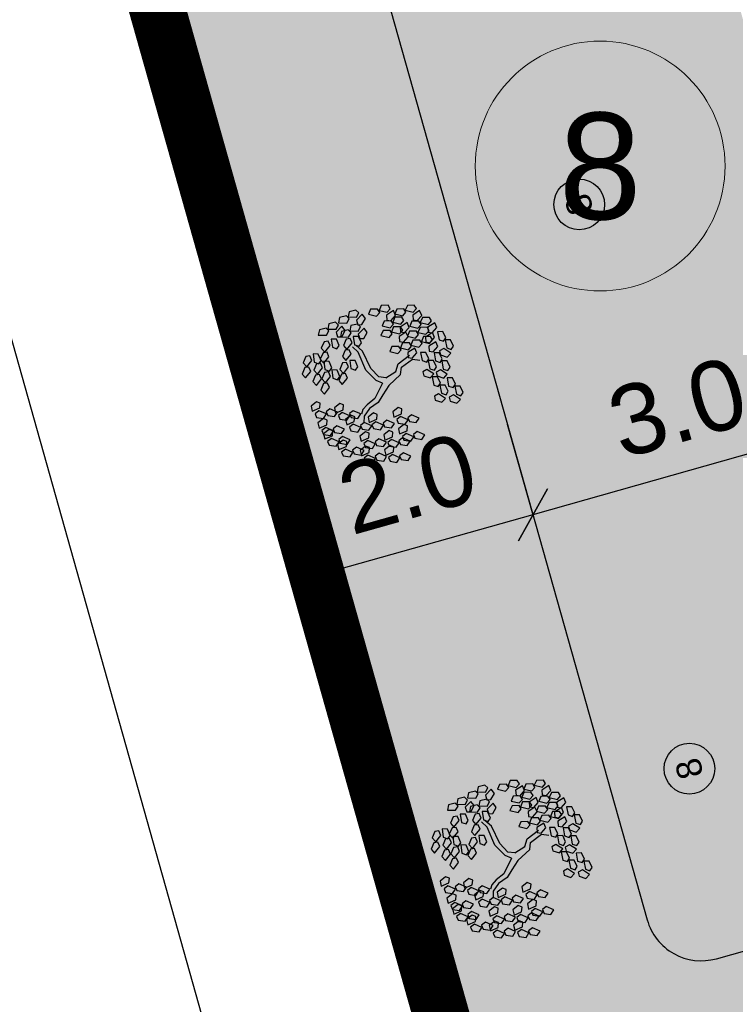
# Model space of a CAD drawing. Header units: metres. Extents: x 705847 to 708930, y 4313677 to 4316580.
# Tile 9 of 218: x 707612.24 to 707618.62, y 4314016.55 to 4314025.32. Entities that reach past the tile are written whole.
import ezdxf
from ezdxf.enums import TextEntityAlignment as Align

# ---------------------------------------------------------------- set-up
doc = ezdxf.new("R2010")
doc.units = ezdxf.units.M
doc.header["$LTSCALE"] = 0.5
doc.header["$PDMODE"] = 35
doc.header["$PDSIZE"] = 0.3
doc.linetypes.add('JIS_09_08', pattern=[10.75, 8, -0.55, 0.55, -0.55, 0.55, -0.55])
doc.layers.add('zelen', color=69, linetype='Continuous')
doc.layers.add('Номер пп.', color=250, linetype='Continuous')
for name, color, linetype, lineweight in [('Граница УЧАСТКА', 7, 'Continuous', 140), ('ПЛАНИРОВКА', 7, 'Continuous', 5), ('尺寸线层', 3, 'Continuous', 18)]:
    doc.layers.add(name, color=color, linetype=linetype, lineweight=lineweight)
doc.layers.add('Штрих ГАЗОН', color=7, linetype='Continuous', true_color=0xc8e389)
doc.layers.add('штрих ПРОЕЗДЫ', color=7, linetype='Continuous', true_color=0x415676)
doc.styles.add('ARIAL', font='arial.ttf', dxfattribs={"height": 1.75})
doc.styles.get("Standard").update_dxf_attribs({"font": 'arial.ttf'})
doc.styles.add('Юлия', font='arial.ttf')
doc.styles.add('宋体', font='arial.ttf')
doc.linetypes.add('FENCELINE1', pattern='A,6.35,-2.54,[133,ltypeshp.shx,S=2.54,R=0,X=-2.54,Y=0],-2.54,25.4', length=36.83)
doc.dimstyles.new('300', dxfattribs={"dimscale": 0.5, "dimtxt": 1.25, "dimasz": 0.75, "dimexe": 0, "dimexo": 0, "dimgap": 0.5, "dimtad": 1, "dimdec": 1, "dimzin": 0, "dimdsep": 46, "dimtxsty": 'Standard', "dimblk": 'OBLIQUE', "dimcen": 0, "dimclrd": 256, "dimclre": 256, "dimclrt": 256, "dimadec": 1, "dimazin": 0, "dimtfac": 1, "dimtdec": 1, "dimtofl": 0, "dimtmove": 0, "dimatfit": 3, "dimfxl": 3, "dimtfill": 2, "dimtfillclr": 7, "dimtolj": 1, "dimtzin": 0, "dimlwd": 25, "dimlwe": -1, "dimarcsym": 0})

# ---------------------------------------------------------------- blocks, each defined once
blk = doc.blocks.new('z_98')
at = {"color": 92, "linetype": 'Continuous'}
for p, q in [((-283.2, 404.3), (-250.4, 431.2)), ((-250.4, 431.2), (-221.2, 417)), ((-219.5, 428.9), (-186.7, 455.8)), ((-216.1, 404.5), (-219.5, 428.9)), ((-157.5, 441.6), (-186.9, 400.7)), ((-186.7, 455.8), (-157.5, 441.6)), ((-0.5, 417), (15.7, 456.2)), ((15.7, 456.2), (48.2, 457.4)), ((48.2, 457.4), (41.5, 407.4)), ((55.8, 418.1), (67.1, 445.4)), ((67.1, 445.4), (91.5, 442.3)), ((91.5, 442.3), (109.1, 403.7)), ((110.1, 404.5), (126.3, 443.6)), ((126.3, 443.6), (158.8, 444.9)), ((158.8, 444.9), (152.1, 394.9)), ((166.4, 405.6), (177.7, 432.8)), ((177.7, 432.8), (202.2, 429.8)), ((183, 389.3), (199.3, 428.5)), ((199.3, 428.5), (231.7, 429.7)), ((202.2, 429.8), (219.7, 391.2)), ((231.7, 429.7), (225.1, 379.7)), ((-286.6, 358.5), (-236.6, 364.9)), ((-279.9, 379.9), (-283.2, 404.3)), ((-250.6, 376), (-279.9, 379.9)), ((-221.2, 417), (-250.6, 376)), ((-236.6, 364.9), (-219.5, 340.9)), ((-222, 353.8), (-189.2, 380.7)), ((-186.9, 400.7), (-216.1, 404.5)), ((-160, 366.5), (-189.4, 325.5)), ((-189.2, 380.7), (-160, 366.5)), ((-158.3, 378.5), (-125.5, 405.4)), ((-154.9, 354), (-158.3, 378.5)), ((-96.3, 391.1), (-125.7, 350.2)), ((-125.5, 405.4), (-96.3, 391.1)), ((-94.8, 345.7), (-61.9, 372.6)), ((-61.9, 372.6), (-32.7, 358.4)), ((13.9, 397), (-0.5, 417)), ((41.5, 407.4), (13.9, 397)), ((87.8, 379.2), (55.8, 418.1)), ((63.3, 350.2), (74.5, 377.5)), ((74.5, 377.5), (99, 374.4)), ((109.1, 403.7), (87.8, 379.2)), ((99, 374.4), (116.5, 335.8)), ((124.5, 384.5), (110.1, 404.5)), ((152.1, 394.9), (124.5, 384.5)), ((198.5, 366.6), (166.4, 405.6)), ((173.9, 337.7), (185.1, 364.9)), ((197.5, 369.3), (183, 389.3)), ((185.1, 364.9), (209.6, 361.9)), ((225.1, 379.7), (197.5, 369.3)), ((219.7, 391.2), (198.5, 366.6)), ((209.6, 361.9), (227.1, 323.2)), ((239.4, 390.4), (250.6, 417.7)), ((271.4, 351.4), (239.4, 390.4)), ((250.6, 417.7), (275.1, 414.6)), ((268.4, 325.2), (284.7, 364.4)), ((292.6, 376), (271.4, 351.4)), ((275.1, 414.6), (292.6, 376)), ((284.7, 364.4), (317.1, 365.6)), ((317.1, 365.6), (310.4, 315.6)), ((-339.7, 273.2), (-306.9, 300.1)), ((-306.9, 300.1), (-277.7, 285.8)), ((-277.1, 327.5), (-286.6, 358.5)), ((-235.1, 321.8), (-277.1, 327.5)), ((-276, 297.8), (-243.1, 324.7)), ((-214, 310.5), (-243.4, 269.5)), ((-243.1, 324.7), (-214, 310.5)), ((-219.5, 340.9), (-235.1, 321.8)), ((-225.4, 308.1), (-175.4, 314.5)), ((-215.9, 277), (-225.4, 308.1)), ((-218.7, 329.4), (-222, 353.8)), ((-189.4, 325.5), (-218.7, 329.4)), ((-175.4, 314.5), (-158.3, 290.5)), ((-158.5, 321.1), (-125.7, 348)), ((-155.2, 296.6), (-158.5, 321.1)), ((-125.7, 350.2), (-154.9, 354)), ((-96.5, 333.7), (-125.9, 292.8)), ((-125.7, 348), (-96.5, 333.7)), ((-91.4, 321.3), (-94.8, 345.7)), ((-62.2, 317.4), (-91.4, 321.3)), ((-32.7, 358.4), (-62.2, 317.4)), ((48.9, 283.4), (65.2, 322.6)), ((95.3, 311.2), (63.3, 350.2)), ((65.2, 322.6), (97.6, 323.8)), ((97.6, 323.8), (90.9, 273.8)), ((116.5, 335.8), (95.3, 311.2)), ((105.3, 284.5), (116.5, 311.8)), ((116.5, 311.8), (141, 308.7)), ((141, 308.7), (158.5, 270.1)), ((205.9, 298.7), (173.9, 337.7)), ((227.1, 323.2), (205.9, 298.7)), ((246.8, 322.5), (258, 349.8)), ((278.8, 283.5), (246.8, 322.5)), ((258, 349.8), (282.5, 346.7)), ((282.8, 305.2), (268.4, 325.2)), ((300.1, 308.1), (278.8, 283.5)), ((282.5, 346.7), (300.1, 308.1)), ((310.4, 315.6), (282.8, 305.2)), ((324.7, 326.3), (336, 353.6)), ((356.8, 287.4), (324.7, 326.3)), ((336, 353.6), (360.5, 350.5)), ((378, 311.9), (356.8, 287.4)), ((360.5, 350.5), (378, 311.9)), ((-417.4, 281.5), (-388.4, 296.2)), ((-415.9, 239.1), (-417.4, 281.5)), ((-373.6, 248), (-394.4, 227)), ((-388.4, 296.2), (-373.6, 248)), ((-336.4, 248.7), (-339.7, 273.2)), ((-307.1, 244.9), (-336.4, 248.7)), ((-277.7, 285.8), (-307.1, 244.9)), ((-272.6, 273.4), (-276, 297.8)), ((-243.4, 269.5), (-272.6, 273.4)), ((-173.9, 271.4), (-215.9, 277)), ((-158.3, 290.5), (-173.9, 271.4)), ((-161.9, 275.3), (-111.9, 281.7)), ((-152.4, 244.3), (-161.9, 275.3)), ((-125.9, 292.8), (-155.2, 296.6)), ((-110.3, 238.6), (-152.4, 244.3)), ((-120.6, 224.7), (-87.8, 251.6)), ((-111.9, 281.7), (-94.8, 257.7)), ((-94.8, 257.7), (-110.3, 238.6)), ((-87.8, 251.6), (-58.6, 237.3)), ((63.3, 263.4), (48.9, 283.4)), ((90.9, 273.8), (63.3, 263.4)), ((137.3, 245.5), (105.3, 284.5)), ((112.7, 216.6), (123.9, 243.9)), ((123.9, 243.9), (148.4, 240.8)), ((136, 238), (152.2, 277.2)), ((158.5, 270.1), (137.3, 245.5)), ((148.4, 240.8), (165.9, 202.2)), ((152.2, 277.2), (184.7, 278.4)), ((184.7, 278.4), (178, 228.4)), ((192.3, 239.2), (203.6, 266.4)), ((203.6, 266.4), (228, 263.4)), ((228, 263.4), (245.6, 224.7)), ((332.2, 258.4), (343.4, 285.7)), ((364.2, 219.4), (332.2, 258.4)), ((341.1, 202.6), (357.4, 241.8)), ((343.4, 285.7), (367.9, 282.6)), ((357.4, 241.8), (389.9, 243)), ((385.4, 244), (364.2, 219.4)), ((367.9, 282.6), (385.4, 244)), ((389.9, 243), (383.2, 193)), ((-436.3, 215.9), (-407.3, 230.5)), ((-434.8, 173.5), (-436.3, 215.9)), ((-394.4, 227), (-415.9, 239.1)), ((-392.5, 182.3), (-413.3, 161.4)), ((-407.3, 230.5), (-392.5, 182.3)), ((-400.4, 143.1), (-375.2, 186.8)), ((-375.2, 186.8), (-345.8, 185.9)), ((-345.8, 185.9), (-340, 161.9)), ((-343.1, 227.4), (-293.1, 233.8)), ((-333.6, 196.3), (-343.1, 227.4)), ((-291.6, 190.7), (-333.6, 196.3)), ((-293.1, 233.8), (-276, 209.8)), ((-276, 209.8), (-291.6, 190.7)), ((-254.8, 164.2), (-222, 191.1)), ((-222, 191.1), (-192.8, 176.9)), ((-184.3, 200), (-151.5, 226.9)), ((-181, 175.6), (-184.3, 200)), ((-122.3, 212.7), (-151.8, 171.7)), ((-151.5, 226.9), (-122.3, 212.7)), ((-117.3, 200.2), (-120.6, 224.7)), ((-88.1, 196.4), (-117.3, 200.2)), ((-58.6, 237.3), (-88.1, 196.4)), ((144.7, 177.6), (112.7, 216.6)), ((150.4, 218.1), (136, 238)), ((165.9, 202.2), (144.7, 177.6)), ((178, 228.4), (150.4, 218.1)), ((224.3, 200.2), (192.3, 239.2)), ((199.8, 171.2), (211, 198.5)), ((211, 198.5), (235.5, 195.4)), ((245.6, 224.7), (224.3, 200.2)), ((235.5, 195.4), (253, 156.8)), ((256, 180), (272.2, 219.2)), ((270.4, 160.1), (256, 180)), ((272.2, 219.2), (304.7, 220.4)), ((304.7, 220.4), (298, 170.5)), ((312.3, 181.2), (323.6, 208.4)), ((344.3, 142.2), (312.3, 181.2)), ((323.6, 208.4), (348, 205.4)), ((355.6, 182.6), (341.1, 202.6)), ((348, 205.4), (365.6, 166.7)), ((383.2, 193), (355.6, 182.6)), ((397.5, 203.7), (408.7, 231)), ((429.5, 164.8), (397.5, 203.7)), ((408.7, 231), (433.2, 227.9)), ((450.8, 189.3), (429.5, 164.8)), ((433.2, 227.9), (450.8, 189.3)), ((-455.1, 142.8), (-426.1, 157.5)), ((-453.5, 100.4), (-455.1, 142.8)), ((-413.3, 161.4), (-434.8, 173.5)), ((-426.1, 157.5), (-411.3, 109.2)), ((-369.9, 131.9), (-400.4, 143.1)), ((-370.4, 155.4), (-341.4, 170.1)), ((-368.8, 113), (-370.4, 155.4)), ((-340, 161.9), (-369.9, 131.9)), ((-326.6, 121.9), (-347.3, 100.9)), ((-341.4, 170.1), (-326.6, 121.9)), ((-318.5, 139.5), (-285.7, 166.4)), ((-315.2, 115.1), (-318.5, 139.5)), ((-256.5, 152.2), (-285.9, 111.3)), ((-285.7, 166.4), (-256.5, 152.2)), ((-251.5, 139.8), (-254.8, 164.2)), ((-222.2, 135.9), (-251.5, 139.8)), ((-192.8, 176.9), (-222.2, 135.9)), ((-187.8, 154.3), (-137.8, 160.7)), ((-178.3, 123.2), (-187.8, 154.3)), ((-151.8, 171.7), (-181, 175.6)), ((-136.2, 117.6), (-178.3, 123.2)), ((-137.8, 160.7), (-120.6, 136.7)), ((-120.6, 136.7), (-136.2, 117.6)), ((159.5, 101.9), (175.8, 141)), ((175.8, 141), (208.2, 142.3)), ((231.8, 132.3), (199.8, 171.2)), ((208.2, 142.3), (201.6, 92.3)), ((215.9, 103), (227.1, 130.3)), ((227.1, 130.3), (251.6, 127.2)), ((253, 156.8), (231.8, 132.3)), ((251.6, 127.2), (269.1, 88.6)), ((298, 170.5), (270.4, 160.1)), ((319.8, 113.2), (331, 140.5)), ((331, 140.5), (355.5, 137.4)), ((365.6, 166.7), (344.3, 142.2)), ((355.5, 137.4), (373, 98.8)), ((404.9, 135.8), (416.2, 163.1)), ((436.9, 96.8), (404.9, 135.8)), ((416.2, 163.1), (440.7, 160)), ((458.2, 121.4), (436.9, 96.8)), ((440.7, 160), (458.2, 121.4)), ((-474, 77.2), (-445, 91.8)), ((-472.4, 34.8), (-474, 77.2)), ((-432, 88.3), (-453.5, 100.4)), ((-445, 91.8), (-430.2, 43.6)), ((-411.3, 109.2), (-432, 88.3)), ((-389.3, 89.8), (-360.3, 104.4)), ((-387.7, 47.4), (-389.3, 89.8)), ((-347.3, 100.9), (-368.8, 113)), ((-360.3, 104.4), (-345.5, 56.2)), ((-353.3, 17), (-328.2, 60.7)), ((-328.2, 60.7), (-298.7, 59.8)), ((-321.9, 93.8), (-271.9, 100.2)), ((-312.4, 62.7), (-321.9, 93.8)), ((-285.9, 111.3), (-315.2, 115.1)), ((-270.4, 57.1), (-312.4, 62.7)), ((-271.9, 100.2), (-254.8, 76.2)), ((-254.8, 76.2), (-270.4, 57.1)), ((174, 81.9), (159.5, 101.9)), ((201.6, 92.3), (174, 81.9)), ((247.9, 64), (215.9, 103)), ((223.3, 35.1), (234.5, 62.3)), ((234.5, 62.3), (259, 59.3)), ((269.1, 88.6), (247.9, 64)), ((288.9, 38.8), (305.2, 78)), ((305.2, 78), (337.6, 79.2)), ((351.8, 74.3), (319.8, 113.2)), ((337.6, 79.2), (331, 29.3)), ((345.3, 40), (356.5, 67.2)), ((373, 98.8), (351.8, 74.3)), ((356.5, 67.2), (381, 64.2)), ((378.4, 59), (394.6, 98.2)), ((381, 64.2), (398.5, 25.5)), ((394.6, 98.2), (427.1, 99.4)), ((427.1, 99.4), (420.4, 49.4)), ((434.7, 60.1), (446, 87.4)), ((466.7, 21.1), (434.7, 60.1)), ((446, 87.4), (470.4, 84.3)), ((470.4, 84.3), (488, 45.7)), ((-450.9, 22.6), (-472.4, 34.8)), ((-430.2, 43.6), (-450.9, 22.6)), ((-438, 4.4), (-412.9, 48.1)), ((-407.6, -6.8), (-438, 4.4)), ((-412.9, 48.1), (-383.4, 47.2)), ((-377.6, 23.2), (-407.6, -6.8)), ((-366.3, 35.3), (-387.7, 47.4)), ((-383.4, 47.2), (-377.6, 23.2)), ((-345.5, 56.2), (-366.3, 35.3)), ((-322.9, 5.8), (-353.3, 17)), ((-292.9, 35.8), (-322.9, 5.8)), ((-298.7, 59.8), (-292.9, 35.8)), ((255.3, -3.9), (223.3, 35.1)), ((276.6, 20.6), (255.3, -3.9)), ((259, 59.3), (276.6, 20.6)), ((303.4, 18.9), (288.9, 38.8)), ((331, 29.3), (303.4, 18.9)), ((377.3, 1), (345.3, 40)), ((398.5, 25.5), (377.3, 1)), ((392.8, 39), (378.4, 59)), ((420.4, 49.4), (392.8, 39)), ((442.2, -7.8), (453.4, 19.5)), ((453.4, 19.5), (477.9, 16.4)), ((488, 45.7), (466.7, 21.1)), ((477.9, 16.4), (495.4, -22.2)), ((-452.7, -52.7), (-427.5, -32.3)), ((-442.3, -93.9), (-452.7, -52.7)), ((-427.5, -32.3), (-402.9, -76.3)), ((168.9, -52), (185.2, -12.8)), ((183.4, -71.9), (168.9, -52)), ((185.2, -12.8), (217.6, -11.5)), ((217.6, -11.5), (211, -61.5)), ((225.3, -50.8), (236.5, -23.6)), ((257.3, -89.8), (225.3, -50.8)), ((236.5, -23.6), (261, -26.6)), ((261, -26.6), (278.5, -65.3)), ((277.1, -57), (293.4, -17.8)), ((291.6, -77), (277.1, -57)), ((293.4, -17.8), (325.9, -16.6)), ((325.9, -16.6), (319.2, -66.6)), ((333.5, -55.9), (344.7, -28.6)), ((365.5, -94.8), (333.5, -55.9)), ((344.7, -28.6), (369.2, -31.7)), ((352.7, -28), (364, -0.7)), ((384.7, -66.9), (352.7, -28)), ((364, -0.7), (388.4, -3.8)), ((369.2, -31.7), (386.8, -70.3)), ((406, -42.4), (384.7, -66.9)), ((388.4, -3.8), (406, -42.4)), ((474.2, -46.8), (442.2, -7.8)), ((495.4, -22.2), (474.2, -46.8)), ((-457.4, -120.9), (-432.1, -100.5)), ((-418.7, -101.2), (-442.3, -93.9)), ((-432.1, -100.5), (-407.5, -144.5)), ((-402.9, -76.3), (-418.7, -101.2)), ((-361, -113.2), (-335.7, -92.8)), ((-350.5, -154.3), (-361, -113.2)), ((-335.7, -92.8), (-311.1, -136.8)), ((-306.9, -90.5), (-281.6, -70.1)), ((-296.4, -131.6), (-306.9, -90.5)), ((-281.6, -70.1), (-257, -114.1)), ((-257, -114.1), (-272.8, -139)), ((-198.6, -115.8), (-173.4, -95.3)), ((-188.1, -156.9), (-198.6, -115.8)), ((-173.4, -95.3), (-148.7, -139.3)), ((211, -61.5), (183.4, -71.9)), ((232.7, -118.7), (243.9, -91.5)), ((264.7, -157.7), (232.7, -118.7)), ((243.9, -91.5), (268.4, -94.5)), ((278.5, -65.3), (257.3, -89.8)), ((268.4, -94.5), (286, -133.2)), ((319.2, -66.6), (291.6, -77)), ((340.9, -123.8), (352.2, -96.5)), ((352.2, -96.5), (376.6, -99.6)), ((386.8, -70.3), (365.5, -94.8)), ((376.6, -99.6), (394.2, -138.2)), ((-446.9, -162), (-457.4, -120.9)), ((-423.3, -169.3), (-446.9, -162)), ((-407.5, -144.5), (-423.3, -169.3)), ((-406.8, -184.5), (-391.5, -136.4)), ((-391.5, -136.4), (-362.5, -131.1)), ((-351.8, -153.3), (-374.7, -189)), ((-365.6, -181.4), (-340.4, -160.9)), ((-362.5, -131.1), (-351.8, -153.3)), ((-326.9, -161.6), (-350.5, -154.3)), ((-340.4, -160.9), (-315.7, -204.9)), ((-311.1, -136.8), (-326.9, -161.6)), ((-311.5, -158.7), (-286.2, -138.3)), ((-301, -199.8), (-311.5, -158.7)), ((-272.8, -139), (-296.4, -131.6)), ((-286.2, -138.3), (-261.6, -182.3)), ((-261, -222.3), (-245.6, -174.2)), ((-245.6, -174.2), (-216.6, -168.9)), ((-216.6, -168.9), (-205.9, -191.1)), ((-203.2, -183.9), (-178, -163.5)), ((-164.6, -164.2), (-188.1, -156.9)), ((-178, -163.5), (-153.3, -207.5)), ((-148.7, -139.3), (-164.6, -164.2)), ((286, -133.2), (264.7, -157.7)), ((372.9, -162.8), (340.9, -123.8)), ((394.2, -138.2), (372.9, -162.8)), ((-410.4, -206.6), (-385.2, -186.1)), ((-399.9, -247.7), (-410.4, -206.6)), ((-374.7, -189), (-406.8, -184.5)), ((-385.2, -186.1), (-360.5, -230.1)), ((-360.5, -230.1), (-376.4, -255)), ((-355.1, -222.5), (-365.6, -181.4)), ((-331.6, -229.8), (-355.1, -222.5)), ((-315.7, -204.9), (-331.6, -229.8)), ((-315.1, -245), (-299.7, -196.9)), ((-277.4, -207.1), (-301, -199.8)), ((-299.7, -196.9), (-270.7, -191.5)), ((-260, -213.8), (-282.9, -249.5)), ((-261.6, -182.3), (-277.4, -207.1)), ((-270.7, -191.5), (-260, -213.8)), ((-228.8, -226.8), (-261, -222.3)), ((-259.8, -244.4), (-234.6, -223.9)), ((-234.6, -223.9), (-209.9, -267.9)), ((-205.9, -191.1), (-228.8, -226.8)), ((-192.8, -225), (-203.2, -183.9)), ((-200.9, -249.4), (-175.7, -228.9)), ((-169.2, -232.4), (-192.8, -225)), ((-175.7, -228.9), (-151.1, -272.9)), ((-153.3, -207.5), (-169.2, -232.4)), ((-152.7, -247.5), (-137.4, -199.5)), ((-137.4, -199.5), (-108.4, -194.1)), ((-97.7, -216.3), (-120.6, -252)), ((-108.4, -194.1), (-97.7, -216.3)), ((-415, -274.7), (-389.8, -254.3)), ((-404.5, -315.8), (-415, -274.7)), ((-376.4, -255), (-399.9, -247.7)), ((-389.8, -254.3), (-365.1, -298.3)), ((-365.1, -298.3), (-381, -323.2)), ((-364.5, -338.3), (-349.2, -290.3)), ((-349.2, -290.3), (-320.2, -284.9)), ((-320.2, -284.9), (-309.4, -307.1)), ((-282.9, -249.5), (-315.1, -245)), ((-313.9, -274.6), (-288.7, -254.2)), ((-303.5, -315.7), (-313.9, -274.6)), ((-288.7, -254.2), (-264, -298.2)), ((-264, -298.2), (-279.9, -323)), ((-264.4, -312.5), (-239.2, -292.1)), ((-249.3, -285.5), (-259.8, -244.4)), ((-225.8, -292.8), (-249.3, -285.5)), ((-239.2, -292.1), (-214.5, -336.1)), ((-209.9, -267.9), (-225.8, -292.8)), ((-205.6, -317.6), (-180.3, -297.1)), ((-190.5, -290.5), (-200.9, -249.4)), ((-166.9, -297.8), (-190.5, -290.5)), ((-180.3, -297.1), (-155.7, -341.1)), ((-151.1, -272.9), (-166.9, -297.8)), ((-120.6, -252), (-152.7, -247.5)), ((-116.7, -274.4), (-66.5, -269.6)), ((-108.2, -305.7), (-116.7, -274.4)), ((-66.5, -269.6), (-50.2, -294.1)), ((-50.2, -294.1), (-66.4, -312.7)), ((-6.9, -283.5), (-0.1, -254.8)), ((30.9, -317), (-6.9, -283.5)), ((-0.1, -254.8), (24.6, -254)), ((24.6, -254), (48, -289.4)), ((48, -289.4), (30.9, -317)), ((45.7, -302.1), (95.9, -297.3)), ((95.9, -297.3), (112.2, -321.9)), ((155.5, -311.2), (162.3, -282.5)), ((162.3, -282.5), (186.9, -281.7)), ((186.9, -281.7), (210.3, -317.1)), ((-381, -323.2), (-404.5, -315.8)), ((-332.3, -342.8), (-364.5, -338.3)), ((-309.4, -307.1), (-332.3, -342.8)), ((-318.6, -342.8), (-293.3, -322.3)), ((-308.1, -383.9), (-318.6, -342.8)), ((-279.9, -323), (-303.5, -315.7)), ((-293.3, -322.3), (-268.7, -366.3)), ((-268, -406.4), (-252.7, -358.3)), ((-253.9, -353.6), (-264.4, -312.5)), ((-230.4, -360.9), (-253.9, -353.6)), ((-252.7, -358.3), (-223.7, -352.9)), ((-214.5, -336.1), (-230.4, -360.9)), ((-223.7, -352.9), (-213, -375.1)), ((-213.9, -376.1), (-198.6, -328)), ((-195.1, -358.7), (-205.6, -317.6)), ((-198.6, -328), (-169.6, -322.7)), ((-171.5, -366), (-195.1, -358.7)), ((-158.9, -344.9), (-181.8, -380.6)), ((-155.7, -341.1), (-171.5, -366)), ((-169.6, -322.7), (-158.9, -344.9)), ((-155.1, -381.1), (-139.7, -333.1)), ((-139.7, -333.1), (-110.7, -327.7)), ((-100, -349.9), (-122.9, -385.6)), ((-110.7, -327.7), (-100, -349.9)), ((-66.4, -312.7), (-108.2, -305.7)), ((-93.1, -352.5), (-42.9, -347.7)), ((-84.7, -383.8), (-93.1, -352.5)), ((-56.2, -306.1), (-6, -301.4)), ((-47.7, -337.5), (-56.2, -306.1)), ((-5.9, -344.5), (-47.7, -337.5)), ((-42.9, -347.7), (-26.6, -372.3)), ((-6, -301.4), (10.3, -325.9)), ((10.3, -325.9), (-5.9, -344.5)), ((16.7, -361.6), (23.5, -332.9)), ((23.5, -332.9), (48.1, -332.1)), ((54.2, -333.4), (45.7, -302.1)), ((48.1, -332.1), (71.5, -367.5)), ((96, -340.4), (54.2, -333.4)), ((112.2, -321.9), (96, -340.4)), ((106.1, -333.9), (156.4, -329.1)), ((114.6, -365.2), (106.1, -333.9)), ((193.2, -344.7), (155.5, -311.2)), ((156.4, -329.1), (172.7, -353.6)), ((172.7, -353.6), (156.5, -372.2)), ((210.3, -317.1), (193.2, -344.7)), ((-284.5, -391.2), (-308.1, -383.9)), ((-268.7, -366.3), (-284.5, -391.2)), ((-235.9, -410.9), (-268, -406.4)), ((-213, -375.1), (-235.9, -410.9)), ((-181.8, -380.6), (-213.9, -376.1)), ((-210.8, -408), (-160.6, -403.2)), ((-202.3, -439.3), (-210.8, -408)), ((-160.6, -403.2), (-144.3, -427.8)), ((-122.9, -385.6), (-155.1, -381.1)), ((-101, -417.1), (-94.2, -388.4)), ((-63.3, -450.6), (-101, -417.1)), ((-94.2, -388.4), (-69.6, -387.6)), ((-42.8, -390.9), (-84.7, -383.8)), ((-69.6, -387.6), (-46.2, -423)), ((-26.6, -372.3), (-42.8, -390.9)), ((-32.7, -384.3), (17.5, -379.5)), ((-24.2, -415.6), (-32.7, -384.3)), ((17.7, -422.6), (-24.2, -415.6)), ((54.4, -395.1), (16.7, -361.6)), ((17.5, -379.5), (33.9, -404)), ((33.9, -404), (17.7, -422.6)), ((71.5, -367.5), (54.4, -395.1)), ((76.3, -387.8), (126.5, -383)), ((84.8, -419.1), (76.3, -387.8)), ((126.6, -426.2), (84.8, -419.1)), ((156.5, -372.2), (114.6, -365.2)), ((126.5, -383), (142.8, -407.6)), ((142.8, -407.6), (126.6, -426.2)), ((136.8, -419.6), (187, -414.8)), ((145.3, -450.9), (136.8, -419.6)), ((186.1, -396.9), (192.9, -368.2)), ((223.8, -430.4), (186.1, -396.9)), ((187, -414.8), (203.3, -439.3)), ((192.9, -368.2), (217.5, -367.4)), ((217.5, -367.4), (240.9, -402.8)), ((240.9, -402.8), (223.8, -430.4)), ((-160.5, -446.3), (-202.3, -439.3)), ((-144.3, -427.8), (-160.5, -446.3)), ((-150.3, -439.8), (-100.1, -435)), ((-141.9, -471.1), (-150.3, -439.8)), ((-100, -478.1), (-141.9, -471.1)), ((-100.1, -435), (-83.8, -459.5)), ((-83.8, -459.5), (-100, -478.1)), ((-46.2, -423), (-63.3, -450.6)), ((187.1, -457.9), (145.3, -450.9)), ((203.3, -439.3), (187.1, -457.9))]:
    blk.add_line(p, q, dxfattribs=at)
at = {"color": 33, "linetype": 'Continuous'}
for p, q in [((77.7, 70.6), (101.2, 126)), ((101.2, 126), (122.4, 158.8)), ((122.4, 158.8), (145.9, 174)), ((127.1, 118.5), (162.4, 161.3)), ((162.4, 161.3), (202.4, 174)), ((-221.2, 63), (-265.9, 93.3)), ((-221.2, 90.7), (-263.6, 116)), ((-103.5, 75.6), (-221.2, 90.7)), ((-105.9, 42.8), (-221.2, 63)), ((-25.9, 32.8), (-103.5, 75.6)), ((0, 0), (77.7, 70.6)), ((105.9, 58), (127.1, 118.5)), ((-42.3, 10.1), (-105.9, 42.8)), ((-25.9, -27.8), (-42.3, 10.1)), ((0, 0), (-25.9, 32.8)), ((23.5, -32.8), (68.3, 17.6)), ((68.3, 17.6), (105.9, 58)), ((-25.9, -27.8), (-47, -98.4)), ((23.5, -32.8), (-21.2, -121.1)), ((-47, -98.4), (-87.1, -123.6)), ((-87.1, -123.6), (-120, -204.3)), ((-61.2, -138.7), (-91.8, -216.8)), ((-21.2, -121.1), (-61.2, -138.7)), ((-91.8, -216.8), (-73, -257.2))]:
    blk.add_line(p, q, dxfattribs=at)
blk = doc.blocks.new('нум1')
at = {"layer": 'Номер пп.', "ltscale": 100, "true_color": 0xffffff}
h = blk.add_hatch(color=7, dxfattribs=at)
edge = h.paths.add_edge_path()
edge.add_arc((0, 0), 3.515, 0, 360)
at = {"layer": 'Номер пп.', "color": 18, "lineweight": 15, "true_color": 0x000000}
blk.add_circle((0, 0), 3.515, dxfattribs=at)
at = {"layer": 'Номер пп.', "color": 0, "ltscale": 100, "style": 'Юлия'}
blk.add_attdef('ЦИФРА', text='', height=4, dxfattribs=at).set_placement((0, 0), align=Align.MIDDLE_CENTER)
blk = doc.blocks.new('_Oblique')
at = {"color": 0, "linetype": 'ByBlock', "lineweight": -2}
blk.add_line((-0.5, -0.5), (0.5, 0.5), dxfattribs=at)
blk = doc.blocks.new('*D415')
at = {"transparency": 16777216}
for p, q in [((707619.4864, 4314022.5039), (707619.7054, 4314021.7279)), ((707616.5878, 4314021.7208), (707616.816, 4314020.9124))]:
    blk.add_line(p, q, dxfattribs=at)
at = {"lineweight": 25, "transparency": 16777216}
blk.add_line((707619.7054, 4314021.7279), (707616.816, 4314020.9124), dxfattribs=at)
at = {"layer": 'Defpoints', "color": 0, "lineweight": 30, "transparency": 16777216}
for p in [(707619.4864, 4314022.5039), (707616.5878, 4314021.7208), (707616.816, 4314020.9124)]:
    blk.add_point(p, dxfattribs=at)
at = {"lineweight": 25, "transparency": 16777216, "xscale": 0.375, "yscale": 0.375, "zscale": 0.375}
for p, rotation in [((707619.7054, 4314021.7279), 15.76004398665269), ((707616.816, 4314020.9124), 195.7600439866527)]:
    blk.add_blockref('_Oblique', p, dxfattribs=dict(at, rotation=rotation))
at = {"lineweight": 30, "transparency": 16777216, "insert": (707618.1061, 4314021.8681), "char_height": 0.625, "attachment_point": 5, "rotation": 15.76004, "bg_fill": 1, "box_fill_scale": 1.1, "bg_fill_color": 7, "bg_fill_true_color": 16777215, "bg_fill_transparency": 0}
blk.add_mtext('\\A1;3.0', dxfattribs=at)
blk = doc.blocks.new('*D416')
at = {"transparency": 16777216}
for p, q in [((707616.5878, 4314021.7208), (707616.816, 4314020.9124)), ((707614.7476, 4314020.8827), (707614.8925, 4314020.3696))]:
    blk.add_line(p, q, dxfattribs=at)
at = {"lineweight": 25, "transparency": 16777216}
blk.add_line((707616.816, 4314020.9124), (707614.8925, 4314020.3696), dxfattribs=at)
at = {"layer": 'Defpoints', "color": 0, "lineweight": 30, "transparency": 16777216}
for p in [(707616.5878, 4314021.7208), (707614.7476, 4314020.8827), (707614.8925, 4314020.3696)]:
    blk.add_point(p, dxfattribs=at)
at = {"lineweight": 25, "transparency": 16777216, "xscale": 0.375, "yscale": 0.375, "zscale": 0.375}
for p, rotation in [((707616.816, 4314020.9124), 15.76004398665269), ((707614.8925, 4314020.3696), 195.7600439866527)]:
    blk.add_blockref('_Oblique', p, dxfattribs=dict(at, rotation=rotation))
at = {"lineweight": 30, "transparency": 16777216, "insert": (707615.6996, 4314021.1887), "char_height": 0.625, "attachment_point": 5, "rotation": 15.76004, "bg_fill": 1, "box_fill_scale": 1.1, "bg_fill_color": 7, "bg_fill_true_color": 16777215, "bg_fill_transparency": 0}
blk.add_mtext('\\A1;2.0', dxfattribs=at)
blk = doc.blocks.new('*D421')
at = {"transparency": 16777216}
for p, q in [((707639.1002, 4314019.2747), (707639.585, 4314017.5567)), ((707616.9645, 4314013.0276), (707617.4494, 4314011.3096))]:
    blk.add_line(p, q, dxfattribs=at)
at = {"lineweight": 25, "transparency": 16777216}
blk.add_line((707639.585, 4314017.5567), (707617.4494, 4314011.3096), dxfattribs=at)
at = {"layer": 'Defpoints', "color": 0, "lineweight": 30, "transparency": 16777216}
for p in [(707639.1002, 4314019.2747), (707616.9645, 4314013.0276), (707617.4494, 4314011.3096)]:
    blk.add_point(p, dxfattribs=at)
at = {"lineweight": 25, "transparency": 16777216, "xscale": 0.375, "yscale": 0.375, "zscale": 0.375}
for p, rotation in [((707639.585, 4314017.5567), 15.76004399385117), ((707617.4494, 4314011.3096), 195.7600439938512)]:
    blk.add_blockref('_Oblique', p, dxfattribs=dict(at, rotation=rotation))
at = {"lineweight": 30, "transparency": 16777216, "insert": (707628.3626, 4314014.981), "char_height": 0.625, "attachment_point": 5, "rotation": 15.76004, "bg_fill": 1, "box_fill_scale": 1.1, "bg_fill_color": 7, "bg_fill_true_color": 16777215, "bg_fill_transparency": 0}
blk.add_mtext('\\A1;23.0', dxfattribs=at)
blk = doc.blocks.new('*D422')
at = {"transparency": 16777216}
for p, q in [((707606.915, 4314048.6367), (707604.9401, 4314048.0793)), ((707616.9645, 4314013.0276), (707614.9897, 4314012.4703))]:
    blk.add_line(p, q, dxfattribs=at)
at = {"lineweight": 25, "transparency": 16777216}
blk.add_line((707614.9897, 4314012.4703), (707604.9401, 4314048.0793), dxfattribs=at)
at = {"layer": 'Defpoints', "color": 0, "lineweight": 30, "transparency": 16777216}
for p in [(707606.915, 4314048.6367), (707604.9401, 4314048.0793), (707616.9645, 4314013.0276)]:
    blk.add_point(p, dxfattribs=at)
at = {"lineweight": 25, "transparency": 16777216, "xscale": 0.375, "yscale": 0.375, "zscale": 0.375}
for p, rotation in [((707604.9401, 4314048.0793), 105.7600439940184), ((707614.9897, 4314012.4703), 285.7600439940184)]:
    blk.add_blockref('_Oblique', p, dxfattribs=dict(at, rotation=rotation))
at = {"lineweight": 30, "transparency": 16777216, "insert": (707610.5128, 4314030.4294), "char_height": 0.625, "attachment_point": 5, "rotation": 285.76004, "bg_fill": 1, "box_fill_scale": 1.1, "bg_fill_color": 7, "bg_fill_true_color": 16777215, "bg_fill_transparency": 0}
blk.add_mtext('\\A1;37.0', dxfattribs=at)

msp = doc.modelspace()

# ---------------------------------------------------------------- hatches: boundary and pattern name
at = {"layer": 'Штрих ГАЗОН', "lineweight": 0, "transparency": 33554610}
h = msp.add_hatch(color=64, dxfattribs=at)
h.dxf.hatch_style = 1
edge = h.paths.add_edge_path()
edge.add_line((707615.2895, 4314037.3707), (707615.1537, 4314037.8519))
edge.add_arc((707615.6349, 4314037.9877), 0.5, 105.76004, 195.76004, ccw=False)
edge.add_line((707615.4991, 4314038.4689), (707632.3416, 4314043.2221))
edge.add_line((707632.3416, 4314043.2221), (707639.1, 4314019.2746))
edge.add_line((707639.1, 4314019.2746), (707616.9643, 4314013.0275))
edge.add_line((707616.9643, 4314013.0275), (707606.9148, 4314048.6366))
edge.add_line((707606.9148, 4314048.6366), (707629.0504, 4314054.8837))
edge.add_line((707629.0504, 4314054.8837), (707631.5267, 4314046.1094))
edge.add_line((707631.5267, 4314046.1094), (707623.7694, 4314043.9201))
edge.add_arc((707623.6336, 4314044.4013), 0.5, 195.76004, 285.76004, ccw=False)
edge.add_line((707623.1524, 4314044.2655), (707622.6363, 4314046.0941))
edge.add_line((707622.6363, 4314046.0941), (707627.9296, 4314047.5879))
edge.add_line((707627.9296, 4314047.5879), (707626.9518, 4314051.0526))
edge.add_line((707626.9518, 4314051.0526), (707621.6585, 4314049.5587))
edge.add_line((707621.6585, 4314049.5587), (707621.2511, 4314051.0025))
edge.add_arc((707620.7699, 4314050.8667), 0.5, 15.76004, 105.76004)
edge.add_line((707620.6341, 4314051.3479), (707609.6242, 4314048.2407))
edge.add_arc((707609.76, 4314047.7595), 0.5, 105.76004, 195.76004)
edge.add_line((707609.2788, 4314047.6237), (707617.8347, 4314017.301))
edge.add_arc((707618.3159, 4314017.4368), 0.5, 195.76004, 285.76004)
edge.add_line((707618.4517, 4314016.9556), (707623.0748, 4314018.262))
edge.add_line((707623.0748, 4314018.262), (707629.4239, 4314020.0647))
edge.add_line((707629.4239, 4314020.0647), (707628.0901, 4314024.7797))
edge.add_line((707628.0901, 4314024.7797), (707621.741, 4314022.977))
edge.add_line((707621.741, 4314022.977), (707622.3942, 4314020.6679))
edge.add_line((707622.3942, 4314020.6679), (707620.6628, 4314020.1782))
edge.add_arc((707620.527, 4314020.6594), 0.5, 195.76004, 285.76004, ccw=False)
edge.add_line((707620.0458, 4314020.5236), (707618.7118, 4314025.2443))
edge.add_line((707618.7118, 4314025.2443), (707627.9928, 4314027.8636))
edge.add_line((707627.9928, 4314027.8636), (707624.5705, 4314039.9899))
edge.add_line((707624.5705, 4314039.9899), (707615.2895, 4314037.3707))
h.paths.add_polyline_path([(707630.7231, 4314022.8154), (707630.0169, 4314025.3177), (707632.5191, 4314026.0238), (707633.2253, 4314023.5216)], flags=16)
at = {"layer": 'штрих ПРОЕЗДЫ', "lineweight": 0, "ltscale": 100, "true_color": 0x5b78a4, "transparency": 33554687}
h = msp.add_hatch(dxfattribs=at)
h.set_pattern_fill('ANSI31', color=155, scale=0.1)
h.set_pattern_definition([(45, (0, 0), (-0.224506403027, 0.224506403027), [])])
edge = h.paths.add_edge_path()
edge.add_line((707646.5785, 4314008.1854), (707648.3549, 4314001.8909))
edge.add_arc((707656.0542, 4314004.0638), 8, 195.76004, 285.76004)
edge.add_line((707658.2271, 4313996.3646), (707640.5121, 4313991.3651))
edge.add_arc((707638.3392, 4313999.0643), 8, 285.76004, 375.76004)
edge.add_line((707646.0385, 4314001.2372), (707644.238, 4314007.6169))
edge.add_line((707644.238, 4314007.6169), (707640.3771, 4314024.3311))
edge.add_line((707640.3771, 4314024.3311), (707636.829, 4314039.6909))
edge.add_line((707636.829, 4314039.6909), (707633.473, 4314053.2164))
edge.add_line((707633.473, 4314053.2164), (707630.117, 4314066.7419))
edge.add_line((707630.117, 4314066.7419), (707627.2801, 4314078.5506))
edge.add_line((707627.2801, 4314078.5506), (707623.247, 4314095.3389))
edge.add_line((707623.247, 4314095.3389), (707613.834, 4314128.5319))
edge.add_line((707613.834, 4314128.5319), (707616.102, 4314129.1649))
edge.add_line((707616.102, 4314129.1649), (707625.383, 4314096.3789))
edge.add_line((707625.383, 4314096.3789), (707629.0409, 4314080.561))
edge.add_line((707629.0409, 4314080.561), (707632.154, 4314067.0989))
edge.add_line((707632.154, 4314067.0989), (707635.8705, 4314053.7759))
edge.add_line((707635.8705, 4314053.7759), (707639.587, 4314040.4529))
edge.add_line((707639.587, 4314040.4529), (707643.0825, 4314024.3204))
edge.add_line((707643.0825, 4314024.3204), (707646.5785, 4314008.1854))
at = {"layer": 'штрих ПРОЕЗДЫ', "lineweight": 0, "ltscale": 100, "true_color": 0x5b78a4, "transparency": 33554559}
h = msp.add_hatch(color=155, dxfattribs=at)
h.dxf.hatch_style = 1
h.paths.add_polyline_path([(707614.202, 4314041.2249), (707612.5723, 4314046.9995), (707620.1176, 4314049.1289), (707621.7472, 4314043.3543)], flags=16)
edge = h.paths.add_edge_path()
edge.add_line((707632.3418, 4314043.2222), (707631.5239, 4314046.1203))
edge.add_line((707631.5239, 4314046.1203), (707631.5239, 4314046.1203))
edge.add_line((707631.5239, 4314046.1203), (707623.7696, 4314043.9201))
edge.add_arc((707623.6338, 4314044.4014), 0.5, 195.76004, 285.76004, ccw=False)
edge.add_line((707623.1526, 4314044.2655), (707621.2513, 4314051.0025))
edge.add_arc((707620.7701, 4314050.8667), 0.5, 15.76004, 105.76004)
edge.add_line((707620.6343, 4314051.3479), (707609.6244, 4314048.2407))
edge.add_arc((707609.7602, 4314047.7595), 0.5, 105.76004, 195.76004)
edge.add_line((707609.279, 4314047.6237), (707611.1803, 4314040.8867))
edge.add_line((707611.1803, 4314040.8867), (707617.835, 4314017.3007))
edge.add_arc((707618.3161, 4314017.4369), 0.5, 195.79869, 285.79869)
edge.add_line((707618.4523, 4314016.9558), (707623.075, 4314018.2621))
edge.add_line((707623.075, 4314018.2621), (707622.3944, 4314020.668))
edge.add_line((707622.3944, 4314020.668), (707620.6636, 4314020.1784))
edge.add_arc((707620.5272, 4314020.6594), 0.5, 195.79869, 285.83035, ccw=False)
edge.add_line((707620.0461, 4314020.5233), (707618.712, 4314025.2444))
edge.add_line((707618.712, 4314025.2444), (707615.2897, 4314037.3707))
edge.add_line((707615.2897, 4314037.3707), (707615.2897, 4314037.3707))
edge.add_line((707615.2897, 4314037.3707), (707615.1539, 4314037.8519))
edge.add_arc((707615.6351, 4314037.9877), 0.5, 105.75995, 195.76017, ccw=False)
edge.add_line((707615.4993, 4314038.4689), (707632.3418, 4314043.2222))

# ---------------------------------------------------------------- linework, layer by layer
at = {"color": 1, "linetype": 'FENCELINE1', "lineweight": 30, "ltscale": 0.08}
msp.add_lwpolyline([(707631.5269, 4314046.1094), (707629.0506, 4314054.8838), (707606.915, 4314048.6367), (707616.9645, 4314013.0276), (707639.1002, 4314019.2747), (707632.3418, 4314043.2222)], dxfattribs=at)
at = {"lineweight": 30}
msp.add_lwpolyline([(707615.2897, 4314037.3707), (707615.1539, 4314037.8519, -0.414214), (707615.4993, 4314038.4689), (707632.3418, 4314043.2222), (707632.7358, 4314043.3334, -0.423574), (707636.4623, 4314041.1686), (707634.2909, 4314049.9201, -0.404508), (707632.198, 4314046.3115), (707631.5239, 4314046.1203), (707623.7696, 4314043.9201, -0.414214), (707623.1526, 4314044.2655), (707621.2513, 4314051.0025, 0.414214), (707620.6343, 4314051.3479), (707609.6244, 4314048.2407, 0.414214), (707609.279, 4314047.6237), (707617.8349, 4314017.3011, 0.414214), (707618.4519, 4314016.9557), (707623.075, 4314018.2621)], format="xyb", dxfattribs=at)
at = {"layer": 'Граница УЧАСТКА', "linetype": 'JIS_09_08', "lineweight": 30, "ltscale": 1.5, "const_width": 0.5, "elevation": -323.9466}
msp.add_lwpolyline([(707639.1002, 4314019.2747), (707629.0506, 4314054.8838), (707606.915, 4314048.6367), (707616.9645, 4314013.0276)], close=True, dxfattribs=at)
at = {"layer": '尺寸线层', "color": 240, "lineweight": 30, "true_color": 0xed1f24}
for centre in [(707617.2288, 4314023.6777), (707618.2107, 4314018.6493)]:
    msp.add_circle(centre, 0.2259, dxfattribs=at)

# ---------------------------------------------------------------- block references
at = {"color": 18, "ltscale": 0.5, "true_color": 0x000000}
ref = msp.add_blockref('нум1', (707617.4152, 4314024.0201), dxfattribs=dict(at, xscale=0.316722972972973, yscale=0.316722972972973, zscale=0.316722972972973))
ref.add_attrib('ЦИФРА', '8', dxfattribs={"layer": 'ПЛАНИРОВКА', "color": 18, "ltscale": 100, "true_color": 0x000000, "height": 0.9502, "style": 'ARIAL'}).set_placement((707617.4152, 4314024.0201), align=Align.MIDDLE_CENTER)
at = {"layer": 'zelen', "xscale": -0.001463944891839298, "yscale": 0.001463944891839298, "zscale": 0.001463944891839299, "rotation": 105.7600439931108}
for p in [(707615.4748, 4314022.0847), (707616.625, 4314017.8508)]:
    msp.add_blockref('z_98', p, dxfattribs=at)

# ---------------------------------------------------------------- texts
at = {"layer": '尺寸线层', "color": 240, "lineweight": 30, "true_color": 0xed1f24, "char_height": 0.225, "attachment_point": 5, "rotation": 105.76004, "style": '宋体'}
for insert in [(707617.2284, 4314023.6776), (707618.2103, 4314018.6491)]:
    msp.add_mtext('8', dxfattribs=dict(at, insert=insert))

# ---------------------------------------------------------------- dimensions: what is measured, and where the dimension line sits
at = {"color": 4, "lineweight": 30}
for p1, p2, distance, picture, middle in [((707616.9645, 4314013.0276), (707606.915, 4314048.6367), 2.052, '*D422', (707610.5128, 4314030.4294)), ((707639.1002, 4314019.2747), (707616.9645, 4314013.0276), 1.7851, '*D421', (707628.3626, 4314014.981))]:
    dim = msp.add_aligned_dim(p1=p1, p2=p2, distance=distance, dimstyle='300', dxfattribs=at)
    dim.commit()
    dim.dimension.update_dxf_attribs({"geometry": picture, "text_midpoint": middle})
for base, p1, p2, picture, middle in [((707616.816, 4314020.9124), (707619.4864, 4314022.5039), (707616.5878, 4314021.7208), '*D415', (707618.1061, 4314021.8681)), ((707614.8925, 4314020.3696), (707616.5878, 4314021.7208), (707614.7476, 4314020.8827), '*D416', (707615.6996, 4314021.1887))]:
    dim = msp.add_linear_dim(base=base, p1=p1, p2=p2, angle=195.76004, dimstyle='300', override={"dimtmove": 1}, dxfattribs=at)
    dim.commit()
    dim.dimension.update_dxf_attribs({"geometry": picture, "text_midpoint": middle})

doc.saveas('drawing.dxf')
